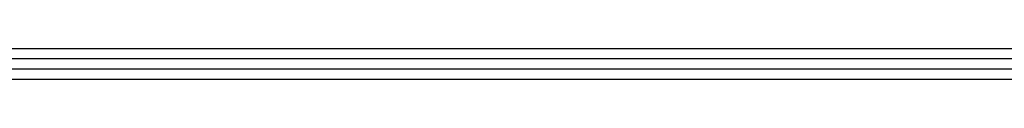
# Model space of a CAD drawing. Header units: millimetres. Extents: x 5 to 418, y 2 to 292.
# Tile 3 of 7: x 266.153 to 281.874, y 85.396 to 85.896. Entities that reach past the tile are written whole.
import ezdxf

# ---------------------------------------------------------------- set-up
doc = ezdxf.new("R2010")
doc.units = ezdxf.units.MM

msp = doc.modelspace()

# ---------------------------------------------------------------- linework, layer by layer
at = {"color": 7, "linetype": 'Continuous', "lineweight": 25}
for p, q in [((229.8989982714, 85.8959608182), (354.4989982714, 85.8959608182)), ((354.4989982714, 85.7292941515), (229.8989982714, 85.7292941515)), ((354.4473316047, 85.5626274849), (229.9473316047, 85.5626274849)), ((354.4473316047, 85.3959608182), (229.9473316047, 85.3959608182))]:
    msp.add_line(p, q, dxfattribs=at)

doc.saveas('drawing.dxf')
